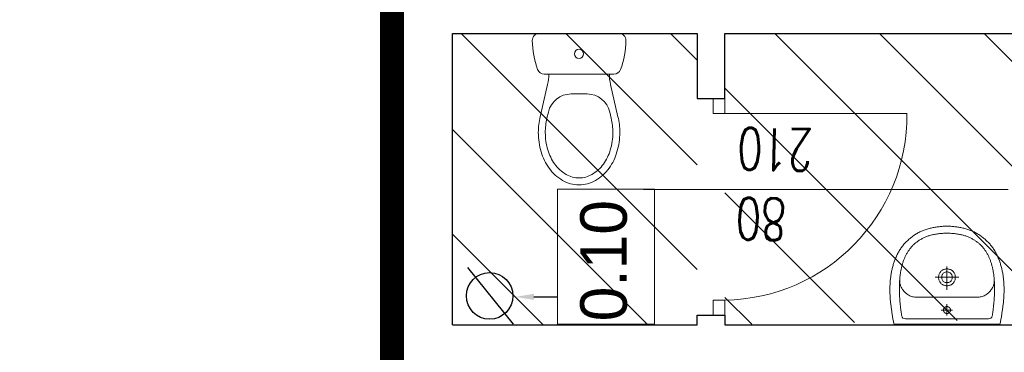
# Model space of a CAD drawing. Header units: millimetres. Extents: x -2948 to 78628, y 64669 to 215420.
# Tile 187 of 256: x 55292 to 55715, y 140455 to 140598. Entities that reach past the tile are written whole.
import ezdxf

# ---------------------------------------------------------------- set-up
doc = ezdxf.new("R2010")
doc.units = ezdxf.units.MM
doc.linetypes.add('B0301', pattern=[25, 12.5, -6.25, 0, -6.25])
doc.layers.add('_POMOCNICZE', color=252, linetype='Continuous')
doc.layers.add('C--L99b', color=1, linetype='Continuous')
for name, color, linetype, lineweight in [('NOWE SCIANY', 3, 'Continuous', 13), ('OPIS', 2, 'Continuous', 13), ('pomiwszczenia', 95, 'Continuous', 20), ('POMOC', 1, 'Continuous', 13), ('WYMIAR', 5, 'Continuous', 13), ('WYPOSAZENIE_SANITARNE', 122, 'Continuous', 5), ('ŚCIANY', 7, 'Continuous', 30)]:
    doc.layers.add(name, color=color, linetype=linetype, lineweight=lineweight)
doc.styles.add('style2', font='romans.shx', dxfattribs={"width": 0.7})
doc.dimstyles.new('100', dxfattribs={"dimscale": 80, "dimtxt": 0.2, "dimasz": 0.2, "dimexe": 1.25, "dimexo": 0.625, "dimgap": 0.05, "dimtad": 1, "dimdec": 0, "dimdsep": 46, "dimlunit": 6, "dimtxsty": 'style2', "dimblk1": 'TICK', "dimblk2": 'TICK', "dimsah": 1, "dimcen": 0.2, "dimse1": 1, "dimse2": 1, "dimclrd": 256, "dimclrt": 2, "dimadec": 0, "dimazin": 0, "dimtfac": 1, "dimtdec": 0, "dimtix": 1, "dimtmove": 1, "dimatfit": 0, "dimldrblk": 'DOTSMALL', "dimfxl": 1, "dimtolj": 1, "dimtzin": 0, "dimarcsym": 0})
pattern_1 = [(135, (659746.15, 586523.536), (-22.4506403, -22.4506403), [])]

# ---------------------------------------------------------------- blocks, each defined once
blk = doc.blocks.new('TICK')
at = {"color": 5}
for p, q in [((0, -0.75), (0, 0.75)), ((-1, 0), (1, 0))]:
    blk.add_line(p, q, dxfattribs=at)
at = {"const_width": 0.1}
blk.add_lwpolyline([(-0.354, -0.354), (0.354, 0.354)], dxfattribs=at)
blk = doc.blocks.new('*D1617')
at = {"layer": 'Defpoints', "color": 0, "ltscale": 2, "transparency": 16777216}
for p in [(54733.5, 140643.67), (55387.54, 140643.67), (55387.54, 140153.67)]:
    blk.add_point(p, dxfattribs=at)
at = {"layer": 'WYMIAR', "lineweight": -2, "ltscale": 2, "transparency": 16777216}
blk.add_line((54733.5, 140169.67), (54733.5, 140627.67), dxfattribs=at)
at = {"layer": 'WYMIAR', "lineweight": -2, "ltscale": 2, "transparency": 16777216, "xscale": 16, "yscale": 16, "zscale": 16}
for p, rotation in [((54733.5, 140643.67), 90), ((54733.5, 140153.67), 270)]:
    blk.add_blockref('TICK', p, dxfattribs=dict(at, rotation=rotation))
at = {"layer": 'WYMIAR', "color": 2, "ltscale": 2, "transparency": 16777216, "insert": (54721.5, 140398.67), "char_height": 16, "attachment_point": 5, "rotation": 90, "style": 'style2'}
blk.add_mtext('\\A1;490', dxfattribs=at)
blk = doc.blocks.new('_DotSmall')
at = {"layer": 'OPIS', "color": 0, "const_width": 0.5}
blk.add_lwpolyline([(-0.0625, 0, 1), (0.0625, 0, 1)], format="xyb", close=True, dxfattribs=at)
blk = doc.blocks.new('A$C48A16FC9')
at = {"layer": 'WYPOSAZENIE_SANITARNE'}
for p, q in [((-13.67, 35.98), (20.52, 35.98)), ((18.4, 18.48), (-11.55, 18.48)), ((-13.28, 0.27), (-10.09, 14.1)), ((20.13, 0.27), (16.94, 14.1)), ((0, 10), (6.85, 10)), ((-10.36, -0.41), (-9.74, 2.25)), ((17.21, -0.41), (16.6, 2.25))]:
    blk.add_line(p, q, dxfattribs=at)
for points in [[(-14.07, -6.52, 0.072039), (-12.86, -14.86, 0.083339), (-9.48, -21.8, 0.106661), (-3.63, -27.12, 0.132138), (3.43, -29.02, 0.132138), (10.48, -27.12, 0.106661), (16.33, -21.8, 0.083339), (19.72, -14.86, 0.072039), (20.93, -6.52, 0.05824), (20.13, 0.27, 0.083339)], [(-13.28, 0.27, 0.05824), (-14.07, -6.52, 0.072039)], [(-10.36, -0.43, 0.05824), (-11.07, -6.52, 0.05824)], [(-11.07, -6.52, 0.072039), (-9.99, -14.01, 0.083339), (-7.04, -20.05, 0.106661), (-2.12, -24.52, 0.132138), (3.43, -26.02, 0.132138), (8.98, -24.52, 0.106661), (13.89, -20.05, 0.083339), (16.84, -14.01, 0.072039), (17.93, -6.52, 0.05824), (17.21, -0.43, 0.05824)]]:
    blk.add_lwpolyline(points, format="xyb", dxfattribs=at)
blk.add_circle((3.43, 27.23), 1.96, dxfattribs=at)
for centre, radius, start, end in [((-13.67, 32.98), 3, 90, 180.5376), ((20.52, 32.98), 3, 359.4624, 90), ((20.33, 33.3), 37, 180.5376, 200.3417), ((-13.48, 33.3), 37, 339.6583, 359.4624), ((-11.55, 21.48), 3, 200.3417, 270), ((-29.57, 18.6), 20, 346.9953, 359.6717), ((36.43, 18.6), 20, 180.3283, 193.0047), ((18.4, 21.48), 3, 270, 339.6583), ((0, 0), 10, 90, 166.9953), ((6.85, 0), 10, 13.0047, 90)]:
    blk.add_arc(centre, radius, start, end, dxfattribs=at)
blk = doc.blocks.new('A$C17BC5D8D')
at = {"layer": 'WYPOSAZENIE_SANITARNE'}
blk.add_line((3.81, -7.43), (3.81, -7.43), dxfattribs=at)
for points in [[(-2.19, 13.82), (-2.19, -8.88), (-2.19, -31.68), (-1.76, -31.78), (-1.34, -31.87), (-0.91, -31.96), (-0.47, -32.04), (-0.04, -32.12), (0.4, -32.2), (0.84, -32.27), (1.28, -32.35), (1.73, -32.42), (2.17, -32.48), (2.61, -32.55), (3.06, -32.61), (3.5, -32.67), (3.94, -32.73), (4.39, -32.79), (4.83, -32.85), (5.26, -32.91), (5.7, -32.97), (6.13, -33.02), (6.56, -33.08), (6.98, -33.13), (7.4, -33.17), (7.82, -33.21), (8.24, -33.25), (8.67, -33.28), (9.09, -33.31), (9.51, -33.34), (9.93, -33.37), (10.36, -33.39), (10.78, -33.4), (11.2, -33.42), (11.63, -33.43), (12.05, -33.44), (12.47, -33.44), (12.9, -33.44), (13.32, -33.43), (13.74, -33.43), (14.17, -33.41), (14.59, -33.4), (15.01, -33.38), (15.43, -33.35), (15.86, -33.32), (16.28, -33.29), (16.7, -33.25), (17.12, -33.21), (17.54, -33.16), (17.96, -33.11), (18.37, -33.05), (18.79, -32.99), (19.21, -32.92), (19.62, -32.85), (20.04, -32.77), (20.45, -32.69), (20.87, -32.61), (21.28, -32.51), (21.69, -32.42), (22.1, -32.31), (22.51, -32.21), (22.91, -32.09), (23.32, -31.97), (23.72, -31.85), (24.13, -31.72), (24.53, -31.58), (24.93, -31.44), (25.33, -31.29), (25.72, -31.14), (26.12, -30.98), (26.51, -30.81), (26.9, -30.64), (26.9, -30.64), (27.31, -30.45), (27.7, -30.26), (28.1, -30.06), (28.48, -29.85), (28.86, -29.64), (29.24, -29.42), (29.61, -29.19), (29.97, -28.95), (30.33, -28.71), (30.68, -28.47), (31.02, -28.21), (31.36, -27.95), (31.7, -27.68), (32.03, -27.41), (32.35, -27.13), (32.66, -26.84), (32.97, -26.55), (33.28, -26.24), (33.58, -25.94), (33.87, -25.62), (34.16, -25.3), (34.44, -24.97), (34.72, -24.63), (34.99, -24.29), (35.26, -23.93), (35.52, -23.58), (35.77, -23.21), (36.02, -22.84), (36.27, -22.46), (36.49, -22.1), (36.71, -21.74), (36.92, -21.37), (37.12, -21), (37.31, -20.62), (37.5, -20.23), (37.67, -19.84), (37.84, -19.45), (38, -19.05), (38.15, -18.65), (38.29, -18.25), (38.43, -17.84), (38.56, -17.43), (38.68, -17.01), (38.79, -16.59), (38.9, -16.17), (39, -15.75), (39.1, -15.33), (39.18, -14.9), (39.27, -14.48), (39.34, -14.05), (39.41, -13.62), (39.47, -13.19), (39.53, -12.76), (39.58, -12.33), (39.63, -11.9), (39.67, -11.47), (39.71, -11.05), (39.74, -10.62), (39.77, -10.19), (39.79, -9.77), (39.8, -9.35), (39.82, -8.93), (39.82, -8.93), (39.8, -8.51), (39.79, -8.08), (39.77, -7.66), (39.74, -7.23), (39.71, -6.81), (39.67, -6.38), (39.63, -5.95), (39.58, -5.52), (39.53, -5.09), (39.47, -4.66), (39.41, -4.23), (39.34, -3.8), (39.27, -3.38), (39.18, -2.95), (39.1, -2.52), (39, -2.1), (38.9, -1.68), (38.79, -1.26), (38.68, -0.84), (38.56, -0.43), (38.43, -0.01), (38.29, 0.39), (38.15, 0.8), (38, 1.2), (37.84, 1.6), (37.67, 1.99), (37.5, 2.38), (37.31, 2.77), (37.12, 3.14), (36.92, 3.52), (36.71, 3.89), (36.49, 4.25), (36.27, 4.61), (36.27, 4.61), (36.02, 4.99), (35.77, 5.36), (35.52, 5.72), (35.26, 6.08), (34.99, 6.43), (34.72, 6.78), (34.44, 7.11), (34.16, 7.44), (33.87, 7.77), (33.58, 8.08), (33.28, 8.39), (32.97, 8.69), (32.66, 8.99), (32.35, 9.28), (32.03, 9.56), (31.7, 9.83), (31.36, 10.1), (31.02, 10.36), (30.68, 10.61), (30.33, 10.86), (29.97, 11.1), (29.61, 11.34), (29.24, 11.56), (28.86, 11.78), (28.48, 12), (28.1, 12.2), (27.7, 12.4), (27.31, 12.6), (26.9, 12.78), (26.9, 12.78), (26.51, 12.96), (26.12, 13.12), (25.72, 13.28), (25.33, 13.44), (24.93, 13.59), (24.53, 13.73), (24.13, 13.86), (23.72, 14), (23.32, 14.12), (22.91, 14.24), (22.51, 14.35), (22.1, 14.46), (21.69, 14.56), (21.28, 14.66), (20.87, 14.75), (20.45, 14.84), (20.04, 14.92), (19.62, 15), (19.21, 15.07), (18.79, 15.14), (18.37, 15.2), (17.96, 15.25), (17.54, 15.31), (17.12, 15.35), (16.7, 15.4), (16.28, 15.43), (15.86, 15.47), (15.43, 15.5), (15.01, 15.52), (14.59, 15.54), (14.17, 15.56), (13.74, 15.57), (13.32, 15.58), (12.9, 15.59), (12.47, 15.59), (12.05, 15.58), (11.63, 15.58), (11.2, 15.57), (10.78, 15.55), (10.36, 15.53), (9.93, 15.51), (9.51, 15.49), (9.09, 15.46), (8.67, 15.43), (8.24, 15.4), (7.82, 15.36), (7.4, 15.32), (6.98, 15.27), (6.56, 15.23), (6.56, 15.23), (6.13, 15.17), (5.7, 15.11), (5.26, 15.06), (4.83, 15), (4.39, 14.94), (3.94, 14.88), (3.5, 14.82), (3.06, 14.76), (2.61, 14.69), (2.17, 14.63), (1.73, 14.56), (1.28, 14.49), (0.84, 14.42), (0.4, 14.34), (-0.04, 14.27), (-0.47, 14.18), (-0.91, 14.1), (-1.34, 14.01), (-1.76, 13.92)], [(36.8, -8.93), (36.8, -8.44), (36.78, -7.96), (36.76, -7.49), (36.73, -7.02), (36.7, -6.57), (36.66, -6.12), (36.61, -5.67), (36.56, -5.24), (36.5, -4.81), (36.44, -4.38), (36.37, -3.97), (36.29, -3.56), (36.21, -3.16), (36.12, -2.76), (36.02, -2.38), (35.92, -1.99), (35.81, -1.62), (35.7, -1.25), (35.59, -0.89), (35.46, -0.53), (35.33, -0.19), (35.2, 0.16), (35.06, 0.49), (34.92, 0.82), (34.77, 1.15), (34.61, 1.47), (34.45, 1.78), (34.29, 2.08), (34.12, 2.38), (33.95, 2.68), (33.77, 2.96), (33.58, 3.25), (33.4, 3.52), (33.2, 3.79), (33.01, 4.06), (32.8, 4.32), (32.6, 4.57), (32.39, 4.82), (32.17, 5.06), (31.95, 5.3), (31.73, 5.53), (31.5, 5.75), (31.27, 5.98), (31.04, 6.19), (30.8, 6.4), (30.56, 6.61), (30.31, 6.81), (30.06, 7), (29.81, 7.19), (29.55, 7.38), (29.29, 7.56), (29.02, 7.74), (28.76, 7.91), (28.49, 8.07), (28.21, 8.24), (27.93, 8.39), (27.65, 8.54), (27.37, 8.69), (27.09, 8.84), (26.8, 8.98), (26.5, 9.11), (26.21, 9.24), (25.91, 9.37), (25.61, 9.49), (25.31, 9.61), (25.01, 9.72), (24.7, 9.83), (24.39, 9.94), (24.08, 10.04), (23.76, 10.14), (23.45, 10.23), (23.13, 10.32), (22.81, 10.41), (22.48, 10.49), (22.16, 10.57), (21.83, 10.64), (21.5, 10.72), (21.17, 10.78), (20.84, 10.85), (20.51, 10.91), (20.18, 10.97), (19.84, 11.02), (19.5, 11.08), (19.16, 11.12), (18.82, 11.17), (18.48, 11.21), (18.14, 11.25), (17.8, 11.29), (17.45, 11.32), (17.11, 11.35), (16.76, 11.38), (16.41, 11.4), (16.06, 11.43), (15.72, 11.45), (15.37, 11.46), (15.02, 11.48), (14.67, 11.49), (14.32, 11.5), (13.97, 11.51), (13.61, 11.51), (13.26, 11.51), (12.91, 11.51), (12.56, 11.51), (12.21, 11.51), (11.86, 11.5), (11.5, 11.49), (11.15, 11.48), (10.8, 11.47), (10.45, 11.45), (10.1, 11.44), (9.75, 11.42), (9.4, 11.4), (9.05, 11.38), (8.7, 11.36), (8.36, 11.33), (8.01, 11.31), (7.66, 11.28), (7.32, 11.25), (6.97, 11.22), (6.63, 11.19), (6.29, 11.15), (5.95, 11.12), (5.61, 11.08), (5.27, 11.05), (4.93, 11.01), (4.6, 10.97), (4.26, 10.93), (3.93, 10.89), (3.6, 10.85), (3.27, 10.8), (2.94, 10.76), (2.61, 10.72), (2.29, 10.67), (1.97, 10.63), (1.65, 10.58), (1.33, 10.53), (1.33, 10.53), (0.77, 10.3), (0.38, 9.98), (0.13, 9.53), (0.01, 8.93), (-0.01, -8.93), (0.01, -26.78), (0.13, -27.38), (0.38, -27.83), (0.77, -28.16), (1.33, -28.39), (1.65, -28.43), (1.97, -28.48), (2.29, -28.52), (2.61, -28.57), (2.94, -28.61), (3.27, -28.66), (3.6, -28.7), (3.93, -28.74), (4.26, -28.78), (4.6, -28.82), (4.93, -28.86), (5.27, -28.9), (5.61, -28.93), (5.95, -28.97), (6.29, -29.01), (6.63, -29.04), (6.97, -29.07), (7.32, -29.1), (7.66, -29.13), (8.01, -29.16), (8.36, -29.18), (8.7, -29.21), (9.05, -29.23), (9.4, -29.25), (9.75, -29.27), (10.1, -29.29), (10.45, -29.31), (10.8, -29.32), (11.15, -29.33), (11.5, -29.34), (11.86, -29.35), (12.21, -29.36), (12.56, -29.36), (12.91, -29.37), (13.26, -29.37), (13.61, -29.36), (13.97, -29.36), (14.32, -29.35), (14.67, -29.34), (15.02, -29.33), (15.37, -29.32), (15.72, -29.3), (16.06, -29.28), (16.41, -29.26), (16.76, -29.23), (17.11, -29.2), (17.45, -29.17), (17.8, -29.14), (18.14, -29.1), (18.48, -29.07), (18.82, -29.02), (19.16, -28.98), (19.5, -28.93), (19.84, -28.88), (20.18, -28.82), (20.51, -28.76), (20.84, -28.7), (21.17, -28.64), (21.5, -28.57), (21.83, -28.5), (22.16, -28.42), (22.48, -28.34), (22.81, -28.26), (23.13, -28.17), (23.45, -28.08), (23.76, -27.99), (24.08, -27.89), (24.39, -27.79), (24.7, -27.68), (25.01, -27.57), (25.31, -27.46), (25.61, -27.34), (25.91, -27.22), (26.21, -27.09), (26.5, -26.96), (26.8, -26.83), (27.09, -26.69), (27.37, -26.55), (27.65, -26.4), (27.93, -26.25), (28.21, -26.09), (28.49, -25.93), (28.76, -25.76), (29.02, -25.59), (29.29, -25.41), (29.55, -25.23), (29.81, -25.05), (30.06, -24.86), (30.31, -24.66), (30.56, -24.46), (30.8, -24.26), (31.04, -24.04), (31.27, -23.83), (31.5, -23.61), (31.73, -23.38), (31.95, -23.15), (32.17, -22.91), (32.39, -22.67), (32.6, -22.42), (32.8, -22.17), (33.01, -21.91), (33.2, -21.64), (33.4, -21.37), (33.58, -21.1), (33.77, -20.82), (33.95, -20.53), (34.12, -20.24), (34.29, -19.94), (34.45, -19.63), (34.61, -19.32), (34.77, -19), (34.92, -18.68), (35.06, -18.35), (35.2, -18.01), (35.33, -17.67), (35.46, -17.32), (35.59, -16.96), (35.7, -16.6), (35.81, -16.23), (35.92, -15.86), (36.02, -15.48), (36.12, -15.09), (36.21, -14.69), (36.29, -14.29), (36.37, -13.88), (36.44, -13.47), (36.5, -13.05), (36.56, -12.62), (36.61, -12.18), (36.66, -11.74), (36.7, -11.29), (36.73, -10.83), (36.76, -10.36), (36.78, -9.89), (36.8, -9.41), (36.8, -8.93)], [(3.81, -7.43), (3.79, -7.43), (3.77, -7.43), (3.75, -7.43), (3.73, -7.43), (3.71, -7.43), (3.69, -7.43), (3.67, -7.43), (3.64, -7.44), (3.62, -7.44), (3.6, -7.44), (3.58, -7.44), (3.56, -7.45), (3.54, -7.45), (3.52, -7.46), (3.5, -7.46), (3.48, -7.46), (3.46, -7.47), (3.44, -7.47), (3.42, -7.48), (3.39, -7.49), (3.37, -7.49), (3.35, -7.5), (3.33, -7.5), (3.31, -7.51), (3.29, -7.52), (3.27, -7.53), (3.25, -7.53), (3.23, -7.54), (3.22, -7.55), (3.2, -7.56), (3.18, -7.57), (3.16, -7.58), (3.14, -7.59), (3.12, -7.6), (3.1, -7.61), (3.08, -7.62), (3.06, -7.63), (3.05, -7.64), (3.03, -7.65), (3.01, -7.66), (2.99, -7.67), (2.97, -7.68), (2.96, -7.69), (2.94, -7.71), (2.92, -7.72), (2.9, -7.73), (2.89, -7.75), (2.87, -7.76), (2.85, -7.77), (2.84, -7.79), (2.82, -7.8), (2.81, -7.81), (2.79, -7.83), (2.78, -7.84), (2.76, -7.86), (2.75, -7.87), (2.73, -7.89), (2.72, -7.9), (2.7, -7.92), (2.69, -7.93), (2.67, -7.95), (2.66, -7.97), (2.65, -7.98), (2.63, -8), (2.62, -8.02), (2.61, -8.03), (2.59, -8.05), (2.58, -8.07), (2.57, -8.08), (2.56, -8.1), (2.55, -8.12), (2.54, -8.14), (2.52, -8.16), (2.51, -8.17), (2.5, -8.19), (2.49, -8.21), (2.48, -8.23), (2.47, -8.25), (2.46, -8.27), (2.45, -8.29), (2.45, -8.31), (2.44, -8.33), (2.43, -8.35), (2.42, -8.37), (2.41, -8.39), (2.41, -8.41), (2.4, -8.43), (2.39, -8.45), (2.38, -8.47), (2.38, -8.49), (2.37, -8.51), (2.37, -8.53), (2.36, -8.55), (2.36, -8.57), (2.35, -8.59), (2.35, -8.61), (2.34, -8.63), (2.34, -8.65), (2.33, -8.67), (2.33, -8.69), (2.33, -8.71), (2.32, -8.73), (2.32, -8.76), (2.32, -8.78), (2.32, -8.8), (2.32, -8.82), (2.31, -8.84), (2.31, -8.86), (2.31, -8.88), (2.31, -8.9), (2.31, -8.92), (2.31, -8.95), (2.31, -8.97), (2.31, -8.99), (2.31, -9.01), (2.32, -9.03), (2.32, -9.05), (2.32, -9.07), (2.32, -9.09), (2.32, -9.12), (2.33, -9.14), (2.33, -9.16), (2.33, -9.18), (2.34, -9.2), (2.34, -9.22), (2.35, -9.24), (2.35, -9.26), (2.35, -9.28), (2.36, -9.3), (2.37, -9.32), (2.37, -9.34), (2.38, -9.36), (2.38, -9.38), (2.39, -9.4), (2.4, -9.42), (2.4, -9.44), (2.41, -9.46), (2.42, -9.48), (2.43, -9.5), (2.44, -9.52), (2.44, -9.54), (2.45, -9.56), (2.46, -9.58), (2.47, -9.6), (2.48, -9.62), (2.49, -9.64), (2.5, -9.66), (2.51, -9.67), (2.52, -9.69), (2.53, -9.71), (2.54, -9.73), (2.56, -9.75), (2.57, -9.77), (2.58, -9.78), (2.59, -9.8), (2.6, -9.82), (2.62, -9.83), (2.63, -9.85), (2.64, -9.87), (2.66, -9.88), (2.67, -9.9), (2.68, -9.92), (2.7, -9.93), (2.71, -9.95), (2.73, -9.96), (2.74, -9.98), (2.76, -9.99), (2.77, -10.01), (2.79, -10.02), (2.8, -10.04), (2.82, -10.05), (2.84, -10.07), (2.85, -10.08), (2.87, -10.09), (2.88, -10.11), (2.9, -10.12), (2.92, -10.13), (2.94, -10.14), (2.95, -10.16), (2.97, -10.17), (2.99, -10.18), (3.01, -10.19), (3.02, -10.2), (3.04, -10.21), (3.06, -10.22), (3.08, -10.24), (3.1, -10.25), (3.12, -10.26), (3.13, -10.27), (3.15, -10.27), (3.17, -10.28), (3.19, -10.29), (3.21, -10.3), (3.23, -10.31), (3.25, -10.32), (3.27, -10.33), (3.29, -10.33), (3.31, -10.34), (3.33, -10.35), (3.35, -10.35), (3.37, -10.36), (3.39, -10.37), (3.41, -10.37), (3.43, -10.38), (3.45, -10.38), (3.47, -10.39), (3.49, -10.39), (3.51, -10.4), (3.54, -10.4), (3.56, -10.4), (3.58, -10.41), (3.6, -10.41), (3.62, -10.41), (3.64, -10.42), (3.66, -10.42), (3.68, -10.42), (3.7, -10.42), (3.73, -10.42), (3.75, -10.43), (3.77, -10.43), (3.79, -10.43), (3.81, -10.43), (3.83, -10.43), (3.85, -10.43), (3.87, -10.43), (3.9, -10.42), (3.92, -10.42), (3.94, -10.42), (3.96, -10.42), (3.98, -10.42), (4, -10.41), (4.02, -10.41), (4.04, -10.41), (4.06, -10.41), (4.08, -10.4), (4.11, -10.4), (4.13, -10.39), (4.15, -10.39), (4.17, -10.38), (4.19, -10.38), (4.21, -10.37), (4.23, -10.37), (4.25, -10.36), (4.27, -10.36), (4.29, -10.35), (4.31, -10.34), (4.33, -10.33), (4.35, -10.33), (4.37, -10.32), (4.39, -10.31), (4.41, -10.3), (4.43, -10.29), (4.45, -10.29), (4.47, -10.28), (4.49, -10.27), (4.5, -10.26), (4.52, -10.25), (4.54, -10.24), (4.56, -10.23), (4.58, -10.22), (4.6, -10.2), (4.61, -10.19), (4.63, -10.18), (4.65, -10.17), (4.67, -10.16), (4.69, -10.15), (4.7, -10.13), (4.72, -10.12), (4.74, -10.11), (4.75, -10.09), (4.77, -10.08), (4.79, -10.07), (4.8, -10.05), (4.82, -10.04), (4.83, -10.03), (4.85, -10.01), (4.86, -10), (4.88, -9.98), (4.89, -9.97), (4.91, -9.95), (4.92, -9.93), (4.94, -9.92), (4.95, -9.9), (4.96, -9.89), (4.98, -9.87), (4.99, -9.85), (5, -9.84), (5.02, -9.82), (5.03, -9.8), (5.04, -9.79), (5.05, -9.77), (5.07, -9.75), (5.08, -9.73), (5.09, -9.71), (5.1, -9.7), (5.11, -9.68), (5.12, -9.66), (5.13, -9.64), (5.14, -9.62), (5.15, -9.6), (5.16, -9.58), (5.17, -9.57), (5.18, -9.55), (5.19, -9.53), (5.2, -9.51), (5.2, -9.49), (5.21, -9.47), (5.22, -9.45), (5.23, -9.43), (5.23, -9.41), (5.24, -9.39), (5.25, -9.37), (5.25, -9.35), (5.26, -9.33), (5.26, -9.31), (5.27, -9.29), (5.27, -9.27), (5.28, -9.24), (5.28, -9.22), (5.29, -9.2), (5.29, -9.18), (5.29, -9.16), (5.3, -9.14), (5.3, -9.12), (5.3, -9.1), (5.3, -9.08), (5.31, -9.06), (5.31, -9.03), (5.31, -9.01), (5.31, -8.99), (5.31, -8.97), (5.31, -8.95), (5.31, -8.93), (5.31, -8.91), (5.31, -8.89), (5.31, -8.86), (5.31, -8.84), (5.31, -8.82), (5.31, -8.8), (5.31, -8.78), (5.3, -8.76), (5.3, -8.74), (5.3, -8.72), (5.29, -8.7), (5.29, -8.67), (5.29, -8.65), (5.28, -8.63), (5.28, -8.61), (5.27, -8.59), (5.27, -8.57), (5.26, -8.55), (5.26, -8.53), (5.25, -8.51), (5.25, -8.49), (5.24, -8.47), (5.23, -8.45), (5.23, -8.43), (5.22, -8.41), (5.21, -8.39), (5.2, -8.37), (5.2, -8.35), (5.19, -8.33), (5.18, -8.31), (5.17, -8.29), (5.16, -8.27), (5.15, -8.25), (5.14, -8.23), (5.13, -8.22), (5.12, -8.2), (5.11, -8.18), (5.1, -8.16), (5.09, -8.14), (5.08, -8.12), (5.07, -8.11), (5.06, -8.09), (5.04, -8.07), (5.03, -8.05), (5.02, -8.04), (5.01, -8.02), (4.99, -8), (4.98, -7.99), (4.97, -7.97), (4.95, -7.95), (4.94, -7.94), (4.93, -7.92), (4.91, -7.91), (4.9, -7.89), (4.88, -7.87), (4.87, -7.86), (4.85, -7.84), (4.84, -7.83), (4.82, -7.82), (4.8, -7.8), (4.79, -7.79), (4.77, -7.77), (4.76, -7.76), (4.74, -7.75), (4.72, -7.73), (4.71, -7.72), (4.69, -7.71), (4.67, -7.7), (4.65, -7.68), (4.64, -7.67), (4.62, -7.66), (4.6, -7.65), (4.58, -7.64), (4.56, -7.63), (4.55, -7.62), (4.53, -7.61), (4.51, -7.6), (4.49, -7.59), (4.47, -7.58), (4.45, -7.57), (4.43, -7.56), (4.41, -7.55), (4.39, -7.54), (4.37, -7.54), (4.35, -7.53), (4.33, -7.52), (4.31, -7.51), (4.29, -7.51), (4.27, -7.5), (4.25, -7.49), (4.23, -7.49), (4.21, -7.48), (4.19, -7.48), (4.17, -7.47), (4.15, -7.47), (4.13, -7.46), (4.11, -7.46), (4.09, -7.45), (4.07, -7.45), (4.05, -7.44), (4.03, -7.44), (4, -7.44), (3.98, -7.44), (3.96, -7.43), (3.94, -7.43), (3.92, -7.43), (3.9, -7.43), (3.88, -7.43), (3.86, -7.43), (3.84, -7.43), (3.81, -7.43)], [(17.86, -5.33), (18.22, -5.34), (18.57, -5.38), (18.89, -5.45), (19.19, -5.54), (19.47, -5.65), (19.74, -5.79), (19.99, -5.94), (20.21, -6.11), (20.42, -6.3), (20.61, -6.5), (20.78, -6.72), (20.93, -6.95), (21.06, -7.19), (21.18, -7.44), (21.27, -7.7), (21.35, -7.97), (21.41, -8.24), (21.44, -8.51), (21.46, -8.79), (21.46, -9.07), (21.44, -9.34), (21.41, -9.62), (21.35, -9.89), (21.27, -10.15), (21.18, -10.41), (21.06, -10.66), (20.93, -10.9), (20.78, -11.13), (20.61, -11.35), (20.42, -11.55), (20.21, -11.74), (19.98, -11.91), (19.74, -12.07), (19.47, -12.2), (19.19, -12.31), (18.89, -12.41), (18.56, -12.47), (18.22, -12.51), (17.86, -12.53), (17.5, -12.51), (17.16, -12.47), (16.84, -12.41), (16.54, -12.31), (16.25, -12.2), (15.99, -12.07), (15.74, -11.91), (15.52, -11.74), (15.31, -11.55), (15.12, -11.35), (14.95, -11.13), (14.8, -10.9), (14.66, -10.66), (14.55, -10.41), (14.46, -10.15), (14.38, -9.88), (14.32, -9.61), (14.28, -9.34), (14.27, -9.06), (14.27, -8.79), (14.28, -8.51), (14.32, -8.24), (14.38, -7.97), (14.46, -7.7), (14.55, -7.44), (14.66, -7.19), (14.8, -6.95), (14.95, -6.72), (15.12, -6.5), (15.31, -6.3), (15.52, -6.11), (15.74, -5.94), (15.99, -5.79), (16.25, -5.65), (16.54, -5.54), (16.84, -5.45), (17.16, -5.38), (17.5, -5.34), (17.86, -5.33)], [(17.86, -6.63), (18.23, -6.65), (18.57, -6.72), (18.87, -6.82), (19.14, -6.97), (19.38, -7.14), (19.59, -7.35), (19.77, -7.57), (19.91, -7.82), (20.02, -8.08), (20.1, -8.36), (20.15, -8.64), (20.16, -8.93), (20.15, -9.21), (20.1, -9.5), (20.02, -9.77), (19.91, -10.03), (19.76, -10.28), (19.59, -10.51), (19.38, -10.71), (19.14, -10.89), (18.87, -11.03), (18.57, -11.14), (18.23, -11.2), (17.86, -11.23), (17.5, -11.2), (17.16, -11.14), (16.86, -11.03), (16.59, -10.89), (16.35, -10.71), (16.14, -10.51), (15.96, -10.28), (15.82, -10.03), (15.71, -9.77), (15.63, -9.5), (15.58, -9.21), (15.56, -8.93), (15.58, -8.64), (15.63, -8.36), (15.71, -8.08), (15.82, -7.82), (15.96, -7.57), (16.14, -7.35), (16.35, -7.14), (16.59, -6.97), (16.86, -6.82), (17.16, -6.72), (17.5, -6.65), (17.86, -6.63)]]:
    blk.add_lwpolyline(points, close=True, dxfattribs=at)
for points in [[(16.87, 11.37), (16.57, 11.39), (16.26, 11.39), (15.94, 11.38), (15.62, 11.34), (15.28, 11.28), (14.95, 11.2), (14.61, 11.1), (14.27, 10.99), (13.93, 10.85), (13.6, 10.7), (13.26, 10.52), (12.93, 10.33), (12.61, 10.12), (12.29, 9.89), (11.98, 9.65), (11.68, 9.38), (11.4, 9.1), (11.12, 8.81), (10.86, 8.49), (10.62, 8.16), (10.39, 7.81), (10.18, 7.45), (9.99, 7.07), (9.82, 6.67), (9.67, 6.26), (9.54, 5.83), (9.45, 5.39), (9.37, 4.93), (9.33, 4.46), (9.31, 3.97)], [(9.31, 3.97), (9.31, -8.93), (9.31, -21.83)], [(17.89, -3.84), (17.89, -14.02)], [(3.81, -11.36), (3.81, -6.49)], [(6.34, -8.93), (1.5, -8.93)], [(22.54, -8.93), (12.53, -8.93)], [(9.31, -21.83), (9.33, -22.31), (9.37, -22.78), (9.45, -23.24), (9.54, -23.68), (9.67, -24.11), (9.82, -24.52), (9.99, -24.92), (10.18, -25.3), (10.39, -25.66), (10.62, -26.01), (10.86, -26.34), (11.12, -26.66), (11.4, -26.96), (11.68, -27.24), (11.98, -27.5), (12.29, -27.75), (12.61, -27.97), (12.93, -28.18), (13.26, -28.38), (13.6, -28.55), (13.93, -28.7), (14.27, -28.84), (14.61, -28.96), (14.95, -29.05), (15.28, -29.13), (15.62, -29.19), (15.94, -29.23), (16.26, -29.25), (16.57, -29.24), (16.87, -29.22)]]:
    blk.add_lwpolyline(points, dxfattribs=at)
blk = doc.blocks.new('*D1694')
at = {"layer": 'Defpoints', "color": 0, "ltscale": 2, "transparency": 16777216}
for p in [(54694.28, 147141.66), (55436.26, 147141.67), (55436.3, 137474.67)]:
    blk.add_point(p, dxfattribs=at)
at = {"layer": 'WYMIAR', "lineweight": -2, "ltscale": 2, "transparency": 16777216}
blk.add_line((54694.32, 137490.66), (54694.28, 147125.66), dxfattribs=at)
at = {"layer": 'WYMIAR', "lineweight": -2, "ltscale": 2, "transparency": 16777216, "xscale": 16, "yscale": 16, "zscale": 16}
for p, rotation in [((54694.28, 147141.66), 90.00020786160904), ((54694.32, 137474.66), 270.0002078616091)]:
    blk.add_blockref('TICK', p, dxfattribs=dict(at, rotation=rotation))
at = {"layer": 'WYMIAR', "color": 2, "ltscale": 2, "transparency": 16777216, "insert": (54681.82, 142308.16), "char_height": 16, "attachment_point": 5, "rotation": 90.0002, "style": 'style2'}
blk.add_mtext('\\A1;9\xa0667', dxfattribs=at)
blk = doc.blocks.new('*D1730')
at = {"layer": 'Defpoints', "color": 0, "ltscale": 2, "transparency": 16777216}
for p in [(54765.45, 140466.67), (55478.26, 140466.67), (55478.26, 140454.67)]:
    blk.add_point(p, dxfattribs=at)
at = {"layer": 'WYMIAR', "lineweight": -2, "ltscale": 2, "transparency": 16777216}
for p, q in [((54765.45, 140482.67), (54765.45, 140498.67)), ((54765.45, 140454.67), (54765.45, 140466.67)), ((54765.45, 140438.67), (54765.45, 140422.67))]:
    blk.add_line(p, q, dxfattribs=at)
at = {"layer": 'WYMIAR', "lineweight": -2, "ltscale": 2, "transparency": 16777216, "xscale": 16, "yscale": 16, "zscale": 16}
for p, rotation in [((54765.45, 140466.67), 270), ((54765.45, 140454.67), 90)]:
    blk.add_blockref('TICK', p, dxfattribs=dict(at, rotation=rotation))
at = {"layer": 'WYMIAR', "color": 2, "ltscale": 2, "transparency": 16777216, "insert": (54753.45, 140460.67), "char_height": 16, "attachment_point": 5, "rotation": 90, "style": 'style2'}
blk.add_mtext('\\A1;12', dxfattribs=at)
blk = doc.blocks.new('*D1731')
at = {"layer": 'Defpoints', "color": 0, "ltscale": 2, "transparency": 16777216}
for p in [(54765.45, 140454.67), (55478.26, 140454.67), (55478.26, 140329.67)]:
    blk.add_point(p, dxfattribs=at)
at = {"layer": 'WYMIAR', "lineweight": -2, "ltscale": 2, "transparency": 16777216}
blk.add_line((54765.45, 140345.67), (54765.45, 140438.67), dxfattribs=at)
at = {"layer": 'WYMIAR', "lineweight": -2, "ltscale": 2, "transparency": 16777216, "xscale": 16, "yscale": 16, "zscale": 16}
for p, rotation in [((54765.45, 140454.67), 90), ((54765.45, 140329.67), 270)]:
    blk.add_blockref('TICK', p, dxfattribs=dict(at, rotation=rotation))
at = {"layer": 'WYMIAR', "color": 2, "ltscale": 2, "transparency": 16777216, "insert": (54753.45, 140392.17), "char_height": 16, "attachment_point": 5, "rotation": 90, "style": 'style2'}
blk.add_mtext('\\A1;125', dxfattribs=at)
blk = doc.blocks.new('*D1733')
at = {"layer": 'Defpoints', "color": 0, "ltscale": 2, "transparency": 16777216}
for p in [(54765.45, 140591.67), (55478.26, 140591.67), (55478.26, 140466.67)]:
    blk.add_point(p, dxfattribs=at)
at = {"layer": 'WYMIAR', "lineweight": -2, "ltscale": 2, "transparency": 16777216}
blk.add_line((54765.45, 140482.67), (54765.45, 140575.67), dxfattribs=at)
at = {"layer": 'WYMIAR', "lineweight": -2, "ltscale": 2, "transparency": 16777216, "xscale": 16, "yscale": 16, "zscale": 16}
for p, rotation in [((54765.45, 140591.67), 90), ((54765.45, 140466.67), 270)]:
    blk.add_blockref('TICK', p, dxfattribs=dict(at, rotation=rotation))
at = {"layer": 'WYMIAR', "color": 2, "ltscale": 2, "transparency": 16777216, "insert": (54753.45, 140529.17), "char_height": 16, "attachment_point": 5, "rotation": 90, "style": 'style2'}
blk.add_mtext('\\A1;125', dxfattribs=at)
blk = doc.blocks.new('*D1734')
at = {"layer": 'Defpoints', "color": 0, "ltscale": 2, "transparency": 16777216}
for p in [(54765.45, 140603.67), (55478.26, 140603.67), (55478.26, 140591.67)]:
    blk.add_point(p, dxfattribs=at)
at = {"layer": 'WYMIAR', "lineweight": -2, "ltscale": 2, "transparency": 16777216}
for p, q in [((54765.45, 140619.67), (54765.45, 140635.67)), ((54765.45, 140591.67), (54765.45, 140603.67)), ((54765.45, 140575.67), (54765.45, 140559.67))]:
    blk.add_line(p, q, dxfattribs=at)
at = {"layer": 'WYMIAR', "lineweight": -2, "ltscale": 2, "transparency": 16777216, "xscale": 16, "yscale": 16, "zscale": 16}
for p, rotation in [((54765.45, 140603.67), 270), ((54765.45, 140591.67), 90)]:
    blk.add_blockref('TICK', p, dxfattribs=dict(at, rotation=rotation))
at = {"layer": 'WYMIAR', "color": 2, "ltscale": 2, "transparency": 16777216, "insert": (54753.45, 140597.67), "char_height": 16, "attachment_point": 5, "rotation": 90, "style": 'style2'}
blk.add_mtext('\\A1;12', dxfattribs=at)
blk = doc.blocks.new('*D1794')
at = {"layer": 'Defpoints', "color": 0, "ltscale": 2, "transparency": 16777216}
for p in [(54765.45, 140851.67), (55478.26, 140851.67), (55478.26, 140603.67)]:
    blk.add_point(p, dxfattribs=at)
at = {"layer": 'WYMIAR', "lineweight": -2, "ltscale": 2, "transparency": 16777216}
blk.add_line((54765.45, 140619.67), (54765.45, 140835.67), dxfattribs=at)
at = {"layer": 'WYMIAR', "lineweight": -2, "ltscale": 2, "transparency": 16777216, "xscale": 16, "yscale": 16, "zscale": 16}
for p, rotation in [((54765.45, 140851.67), 90), ((54765.45, 140603.67), 270)]:
    blk.add_blockref('TICK', p, dxfattribs=dict(at, rotation=rotation))
at = {"layer": 'WYMIAR', "color": 2, "ltscale": 2, "transparency": 16777216, "insert": (54753.45, 140727.67), "char_height": 16, "attachment_point": 5, "rotation": 90, "style": 'style2'}
blk.add_mtext('\\A1;248', dxfattribs=at)

msp = doc.modelspace()

# ---------------------------------------------------------------- hatches: boundary and pattern name
at = {"layer": '_POMOCNICZE', "lineweight": 13, "true_color": 0xf26722, "extrusion": (-8.85905e-08, -2.09366e-08, 1)}
h = msp.add_hatch(dxfattribs=at)
h.set_pattern_fill('ANSI31', color=30, scale=10)
h.set_pattern_definition(pattern_1)
h.paths.add_polyline_path([(55583.24, 140591.67), (55478.26, 140591.67), (55478.26, 140466.67), (55583.24, 140466.67)])
h = msp.add_hatch(dxfattribs=at)
h.set_pattern_fill('ANSI31', color=30, scale=10)
h.set_pattern_definition(pattern_1)
h.paths.add_polyline_path([(55745.26, 140591.67), (55595.24, 140591.67), (55595.24, 140466.67), (55745.26, 140469.39)])

# ---------------------------------------------------------------- linework, layer by layer
for p, q in [((55484.61, 140491.19), (55504.32, 140466.94)), ((55513.21, 140478.64), (55523.07, 140478.64))]:
    msp.add_line(p, q)
msp.add_circle((55494.19, 140479.06), 10)
msp.add_solid([(55513.21, 140477.33), (55513.21, 140479.96), (55505.32, 140478.64)])
at = {"layer": 'C--L99b', "color": 12, "linetype": 'B0301', "true_color": 0xdb0000, "const_width": 10.37}
msp.add_lwpolyline([(55452.26, 142939.67), (55452.26, 139132.67)], dxfattribs=at)
at = {"layer": 'NOWE SCIANY'}
for p, q in [((55590.24, 140557.27), (55590.24, 140563.77)), ((55595.24, 140557.27), (55595.24, 140563.77)), ((55595.24, 140557.27), (55590.24, 140557.27)), ((55595.24, 140477.25), (55590.24, 140477.25)), ((55590.24, 140470.75), (55590.24, 140477.25)), ((55595.24, 140477.25), (55590.24, 140477.25)), ((55590.24, 140470.75), (55590.24, 140477.25))]:
    msp.add_line(p, q, dxfattribs=at)
at = {"layer": 'NOWE SCIANY', "ltscale": 2}
msp.add_line((55595.24, 140557.27), (55673.51, 140557.27), dxfattribs=at)
at = {"layer": 'NOWE SCIANY'}
for points in [[(55591.24, 140563.77), (55595.24, 140563.77), (55583.24, 140563.77)], [(55595.24, 140477.25), (55595.24, 140466.67)], [(55595.24, 140470.75), (55583.24, 140470.75)], [(55595.24, 140470.75), (55583.24, 140470.75)], [(55595.24, 140470.75), (55583.24, 140470.75)]]:
    msp.add_lwpolyline(points, dxfattribs=at)
at = {"layer": 'NOWE SCIANY', "ltscale": 2}
msp.add_lwpolyline([(55583.24, 140470.75), (55583.24, 140466.67)], dxfattribs=at)
msp.add_arc((55594.06, 140556.58), 79.33, 270.7539, 0.5001, dxfattribs=at)
at = {"layer": 'pomiwszczenia'}
msp.add_lwpolyline([(55523.33, 140466.94), (55523.33, 140524.83), (55565.02, 140524.83), (55565.02, 140466.94)], close=True, dxfattribs=at)
at = {"layer": 'POMOC'}
msp.add_line((55716.81, 140524.67), (55560.24, 140524.67), dxfattribs=at)
at = {"layer": 'ŚCIANY', "ltscale": 2}
for p, q in [((55452.26, 140181.67), (55452.26, 140615.67)), ((55478.26, 140466.67), (55478.26, 140591.67))]:
    msp.add_line(p, q, dxfattribs=at)
for points in [[(55583.24, 140563.77), (55595.24, 140563.77), (55595.24, 140591.67), (55745.26, 140591.67), (55745.26, 140574.67), (55786.26, 140574.67), (55786.26, 140681.67), (55745.26, 140681.67), (55745.26, 140603.67), (55478.26, 140603.67)], [(55478.26, 140591.67), (55583.24, 140591.67), (55583.24, 140563.77)], [(55478.26, 140466.67), (55583.24, 140466.67), (55583.24, 140470.75), (55595.24, 140470.75), (55595.24, 140466.67), (55745.26, 140466.67)]]:
    msp.add_lwpolyline(points, dxfattribs=at)

# ---------------------------------------------------------------- block references
at = {"layer": 'WYPOSAZENIE_SANITARNE', "xscale": -1, "rotation": 359.9999999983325}
msp.add_blockref('A$C48A16FC9', (55536.02, 140555.68), dxfattribs=at)
at = {"layer": 'WYPOSAZENIE_SANITARNE', "rotation": 90}
msp.add_blockref('A$C17BC5D8D', (55681.66, 140469.17), dxfattribs=at)

# ---------------------------------------------------------------- texts
at = {"layer": 'NOWE SCIANY', "linetype": 'Continuous', "ltscale": 0.2, "insert": (55599.75, 140503.28), "char_height": 18, "width": 280.1371, "attachment_point": 3, "rotation": 178.7504, "style": 'style2'}
msp.add_mtext('80\\P210', dxfattribs=at)
at = {"layer": 'pomiwszczenia', "insert": (55543.23, 140494.17), "char_height": 20, "attachment_point": 5, "rotation": 90}
msp.add_mtext_dynamic_manual_height_columns('0.10', width=0.7657, gutter_width=4.5, heights=[0], dxfattribs=at)

# ---------------------------------------------------------------- dimensions: what is measured, and where the dimension line sits
at = {"layer": 'WYMIAR', "ltscale": 2}
dim = msp.add_linear_dim(base=(54694.28, 147141.66), p1=(55436.3, 137474.67), p2=(55436.26, 147141.67), angle=90.0002, dimstyle='100', dxfattribs=at)
dim.commit()
dim.dimension.update_dxf_attribs({"geometry": '*D1694', "text_midpoint": (54693.82, 142308.16), "dimtype": 161})
for base, p1, p2, picture, middle in [((54765.45, 140851.67), (55478.26, 140603.67), (55478.26, 140851.67), '*D1794', (54753.45, 140727.67)), ((54765.45, 140603.67), (55478.26, 140591.67), (55478.26, 140603.67), '*D1734', (54753.45, 140597.67)), ((54765.45, 140591.67), (55478.26, 140466.67), (55478.26, 140591.67), '*D1733', (54753.45, 140529.17)), ((54765.45, 140466.67), (55478.26, 140454.67), (55478.26, 140466.67), '*D1730', (54753.45, 140460.67)), ((54765.45, 140454.67), (55478.26, 140329.67), (55478.26, 140454.67), '*D1731', (54753.45, 140392.17))]:
    dim = msp.add_linear_dim(base=base, p1=p1, p2=p2, angle=90, dimstyle='100', dxfattribs=at)
    dim.commit()
    dim.dimension.update_dxf_attribs({"geometry": picture, "text_midpoint": middle})
dim = msp.add_aligned_dim(p1=(55387.54, 140153.67), p2=(55387.54, 140643.67), distance=654.04, dimstyle='100', dxfattribs=at)
dim.commit()
dim.dimension.update_dxf_attribs({"geometry": '*D1617', "text_midpoint": (54721.5, 140398.67)})

doc.saveas('drawing.dxf')
